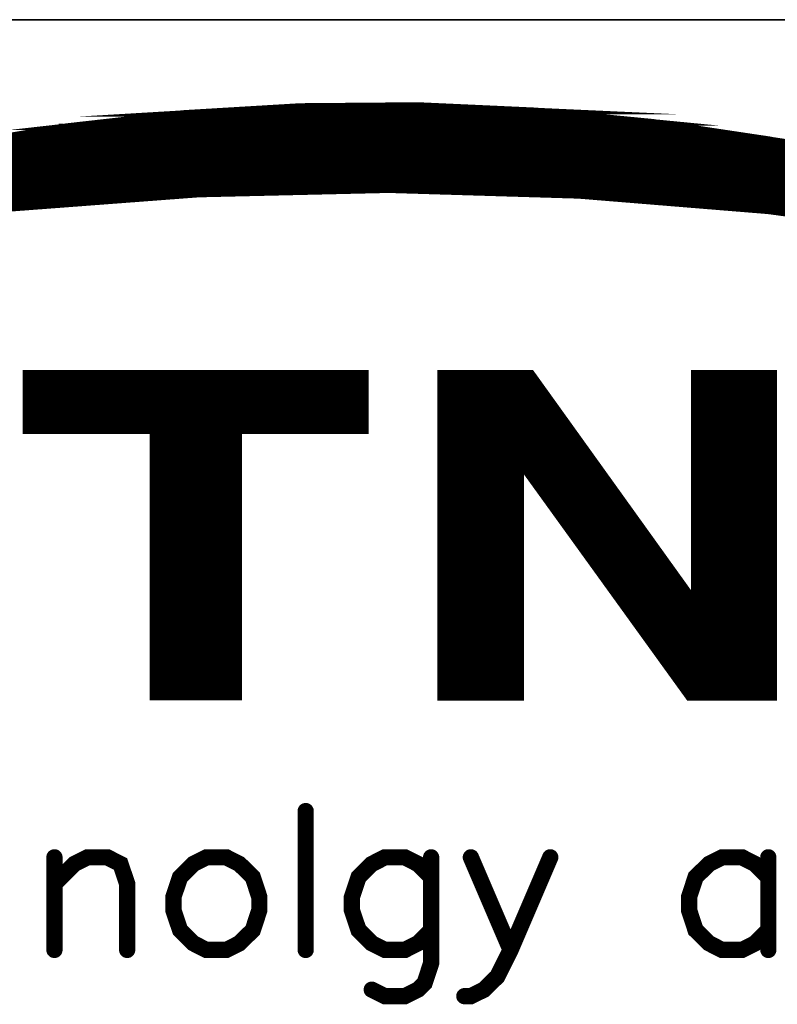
# Model space of a CAD drawing. Header units: millimetres. Extents: x 4497 to 13960, y 12291 to 16372.
# Tile 66 of 217: x 4889 to 4899, y 14625 to 14638. Entities that reach past the tile are written whole.
import ezdxf

# ---------------------------------------------------------------- set-up
doc = ezdxf.new("R2010")
doc.units = ezdxf.units.MM
doc.header["$LTSCALE"] = 0.8
doc.layers.get('0').update_dxf_attribs({"linetype": 'CONTINUOUS', "lineweight": 0})

# ---------------------------------------------------------------- blocks, each defined once
blk = doc.blocks.new('SMOOTH_0$0254')
at = {"const_width": 0.0127}
blk.add_lwpolyline([(-0.00635, 0, 1), (0.00635, 0, 1)], format="xyb", close=True, dxfattribs=at)
blk = doc.blocks.new('SMOOTH_0$064516')
at = {"const_width": 0.032258}
blk.add_lwpolyline([(-0.0161286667, 0, 1), (0.0161286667, 0, 1)], format="xyb", close=True, dxfattribs=at)
blk = doc.blocks.new('logo')
at = {"color": 7}
for points, const_width in [([(-3491.639675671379, 5339.830451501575), (-3485.860544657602, 5342.097428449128), (-3479.969875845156, 5344.063883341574), (-3473.984643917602, 5345.712619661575), (-3467.913597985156, 5347.052217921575), (-3461.790997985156, 5348.074097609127), (-3455.625486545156, 5348.769598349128), (-3449.425590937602, 5349.138862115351), (-3443.217123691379, 5349.190336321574), (-3437.008665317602, 5348.907010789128), (-3430.834528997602, 5348.305922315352), (-3424.694794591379, 5347.387070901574), (-3418.606569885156, 5346.141955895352)], 0.3380740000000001), ([(-3414.78528663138, 5342.277796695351), (-3424.737759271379, 5343.625939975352), (-3434.741670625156, 5344.441674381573), (-3444.771412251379, 5344.742285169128), (-3454.809725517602, 5344.51038947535), (-3464.813636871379, 5343.754718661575), (-3474.774636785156, 5342.483862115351), (-3484.649831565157, 5340.680605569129), (-3494.421882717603, 5338.370637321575)], 0.3380740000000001), ([(-3456.762737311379, 5348.419217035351), (-3434.111797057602, 5348.419217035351)], 0.3380740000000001), ([(-3435.295056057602, 5348.588236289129), (-3455.748497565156, 5348.588245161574)], 0.3380740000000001), ([(-3463.777799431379, 5347.742998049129), (-3427.181288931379, 5347.743024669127)], 0.3380740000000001), ([(-3426.843161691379, 5347.574014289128), (-3463.862238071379, 5347.574005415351)], 0.3380740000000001), ([(-3421.603076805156, 5346.728838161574), (-3469.271519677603, 5346.728838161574)], 0.3380740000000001), ([(-3470.623815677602, 5346.390728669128), (-3420.250798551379, 5346.390728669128)], 0.3380740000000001), ([(-3418.222336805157, 5345.883635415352), (-3472.483213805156, 5345.88360879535)], 0.3380740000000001), ([(-3475.525835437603, 5345.207496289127), (-3415.517656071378, 5345.207478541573)], 0.3380740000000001), ([(-3474.342576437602, 5345.54557028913), (-3416.869987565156, 5345.545552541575)], 0.3380740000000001), ([(-3476.201965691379, 5344.953914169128), (-3414.587979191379, 5344.953905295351)], 0.3380740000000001), ([(-3478.737565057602, 5344.277739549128), (-3459.29831893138, 5344.277748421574)], 0.3380740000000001), ([(-3430.731048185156, 5344.362320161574), (-3412.136987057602, 5344.362320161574)], 0.3380740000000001), ([(-3411.629858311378, 5344.193265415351), (-3429.46326181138, 5344.193300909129)], 0.3380740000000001), ([(-3411.122773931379, 5344.024237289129), (-3427.519371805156, 5344.024237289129)], 0.3380740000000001), ([(-3410.615662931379, 5343.855191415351), (-3425.40642705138, 5343.855191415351)], 0.3380740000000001), ([(-3463.862300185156, 5334.811711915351), (-3446.028896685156, 5334.811711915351)], 0.3380740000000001), ([(-3441.802971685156, 5334.980748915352), (-3441.802971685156, 5318.077048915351)], 0.3380740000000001), ([(-3441.549416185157, 5334.980748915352), (-3441.549416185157, 5318.077048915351)], 0.3380740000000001), ([(-3441.295860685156, 5334.980748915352), (-3441.295860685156, 5318.077048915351)], 0.3380740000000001), ([(-3441.042305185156, 5334.980748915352), (-3441.042305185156, 5318.077048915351)], 0.3380740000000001), ([(-3440.788749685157, 5334.980748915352), (-3440.788749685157, 5318.077048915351)], 0.3380740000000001), ([(-3440.535194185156, 5334.980748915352), (-3440.535194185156, 5318.077048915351)], 0.3380740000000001), ([(-3440.281638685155, 5334.980748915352), (-3440.281638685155, 5318.077048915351)], 0.3380740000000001), ([(-3439.943564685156, 5334.980748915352), (-3439.943564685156, 5318.077048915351)], 0.3380740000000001), ([(-3439.690009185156, 5334.980748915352), (-3439.690009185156, 5318.077048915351)], 0.3380740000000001), ([(-3439.436453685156, 5334.980748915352), (-3439.436453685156, 5318.077048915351)], 0.3380740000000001), ([(-3439.182898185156, 5334.980748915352), (-3439.182898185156, 5318.077048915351)], 0.3380740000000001), ([(-3438.929342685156, 5334.980748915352), (-3438.929342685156, 5318.077048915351)], 0.3380740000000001), ([(-3438.675787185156, 5334.980748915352), (-3438.675787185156, 5318.077048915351)], 0.3380740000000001), ([(-3438.422231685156, 5334.980748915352), (-3438.422231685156, 5318.077048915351)], 0.3380740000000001), ([(-3438.168676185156, 5334.980748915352), (-3438.168676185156, 5318.077048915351)], 0.3380740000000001), ([(-3437.915120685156, 5334.980748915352), (-3437.915120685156, 5318.077048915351)], 0.3380740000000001), ([(-3437.661565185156, 5334.980748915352), (-3437.661565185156, 5330.163194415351)], 0.3380740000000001), ([(-3437.408009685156, 5334.980748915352), (-3437.408009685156, 5329.909638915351)], 0.3380740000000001), ([(-3437.154454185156, 5334.811711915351), (-3437.154454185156, 5329.487046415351)], 0.3380740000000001), ([(-3428.449048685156, 5334.980748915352), (-3428.449048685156, 5318.077048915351)], 0.3380740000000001), ([(-3428.195493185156, 5334.980748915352), (-3428.195493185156, 5318.077048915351)], 0.3380740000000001), ([(-3427.941937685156, 5334.980748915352), (-3427.941937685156, 5318.077048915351)], 0.3380740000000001), ([(-3427.688382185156, 5334.980748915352), (-3427.688382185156, 5318.077048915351)], 0.3380740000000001), ([(-3427.434826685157, 5334.980748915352), (-3427.434826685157, 5318.077048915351)], 0.3380740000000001), ([(-3427.181271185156, 5334.980748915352), (-3427.181271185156, 5318.077048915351)], 0.3380740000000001), ([(-3426.927715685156, 5334.980748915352), (-3426.927715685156, 5318.077048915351)], 0.3380740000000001), ([(-3426.674160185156, 5334.980748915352), (-3426.674160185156, 5318.077048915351)], 0.3380740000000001), ([(-3426.420604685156, 5334.980748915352), (-3426.420604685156, 5318.077048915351)], 0.3380740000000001), ([(-3426.167049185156, 5334.980748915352), (-3426.167049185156, 5318.077048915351)], 0.3380740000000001), ([(-3425.913493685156, 5334.980748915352), (-3425.913493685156, 5318.077048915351)], 0.3380740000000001), ([(-3425.659938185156, 5334.980748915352), (-3425.659938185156, 5318.077048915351)], 0.3380740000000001), ([(-3425.406382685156, 5334.980748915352), (-3425.406382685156, 5318.077048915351)], 0.3380740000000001), ([(-3425.152827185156, 5334.980748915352), (-3425.152827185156, 5318.077048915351)], 0.3380740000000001), ([(-3424.899271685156, 5334.980748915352), (-3424.899271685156, 5318.077048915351)], 0.3380740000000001), ([(-3424.645716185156, 5334.980748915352), (-3424.645716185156, 5318.077048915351)], 0.3380740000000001), ([(-3446.028896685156, 5334.558156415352), (-3463.862300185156, 5334.558156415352)], 0.3380740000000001), ([(-3446.028896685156, 5334.304600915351), (-3463.862300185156, 5334.304600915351)], 0.3380740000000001), ([(-3436.900898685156, 5334.389119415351), (-3436.900898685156, 5329.233490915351)], 0.3380740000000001), ([(-3446.028896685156, 5334.051045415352), (-3463.862300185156, 5334.051045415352)], 0.3380740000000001), ([(-3446.028896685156, 5333.797489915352), (-3463.862300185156, 5333.797489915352)], 0.3380740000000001), ([(-3436.647343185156, 5334.051045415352), (-3436.647343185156, 5328.895416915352)], 0.3380740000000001), ([(-3436.393787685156, 5333.712971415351), (-3436.393787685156, 5328.55734291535)], 0.3380740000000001), ([(-3446.028896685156, 5333.543934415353), (-3463.862300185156, 5333.543934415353)], 0.3380740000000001), ([(-3446.028896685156, 5333.290378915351), (-3463.862300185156, 5333.290378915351)], 0.3380740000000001), ([(-3436.140232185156, 5333.374897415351), (-3436.140232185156, 5328.134750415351)], 0.3380740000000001), ([(-3446.028896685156, 5333.036823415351), (-3463.862300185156, 5333.036823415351)], 0.3380740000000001), ([(-3446.028896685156, 5332.783267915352), (-3463.862300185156, 5332.783267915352)], 0.3380740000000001), ([(-3435.886676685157, 5332.952304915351), (-3435.886676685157, 5327.796676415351)], 0.3380740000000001), ([(-3435.633121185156, 5332.698749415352), (-3435.633121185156, 5327.374083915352)], 0.3380740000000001), ([(-3446.028896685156, 5332.529712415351), (-3463.862300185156, 5332.529712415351)], 0.3380740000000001), ([(-3446.028896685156, 5332.276156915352), (-3463.862300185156, 5332.276156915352)], 0.3380740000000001), ([(-3435.379565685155, 5332.276156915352), (-3435.379565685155, 5327.036009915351)], 0.3380740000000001), ([(-3457.016301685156, 5332.022601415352), (-3457.016301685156, 5318.077048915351)], 0.3380740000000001), ([(-3456.762746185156, 5332.022601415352), (-3456.762746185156, 5318.077048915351)], 0.3380740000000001), ([(-3456.509190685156, 5332.022601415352), (-3456.509190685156, 5318.077048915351)], 0.3380740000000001), ([(-3456.255635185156, 5332.022601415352), (-3456.255635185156, 5318.077048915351)], 0.3380740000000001), ([(-3456.002079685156, 5332.022601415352), (-3456.002079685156, 5318.077048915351)], 0.3380740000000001), ([(-3455.748524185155, 5332.022601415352), (-3455.748524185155, 5318.077048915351)], 0.3380740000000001), ([(-3455.494968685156, 5332.022601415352), (-3455.494968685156, 5318.077048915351)], 0.3380740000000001), ([(-3455.241413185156, 5332.022601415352), (-3455.241413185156, 5318.077048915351)], 0.3380740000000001), ([(-3454.987857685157, 5332.022601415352), (-3454.987857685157, 5318.077048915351)], 0.3380740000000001), ([(-3454.734302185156, 5332.022601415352), (-3454.734302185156, 5318.077048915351)], 0.3380740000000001), ([(-3454.480746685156, 5332.022601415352), (-3454.480746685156, 5318.077048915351)], 0.3380740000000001), ([(-3454.227191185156, 5332.022601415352), (-3454.227191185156, 5318.077048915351)], 0.3380740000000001), ([(-3453.973635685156, 5332.022601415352), (-3453.973635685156, 5318.077048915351)], 0.3380740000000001), ([(-3453.720080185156, 5332.022601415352), (-3453.720080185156, 5318.077048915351)], 0.3380740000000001), ([(-3453.466524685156, 5332.022601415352), (-3453.466524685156, 5318.077048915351)], 0.3380740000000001), ([(-3453.212969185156, 5332.022601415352), (-3453.212969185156, 5318.077048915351)], 0.3380740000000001), ([(-3452.959413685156, 5332.022601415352), (-3452.959413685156, 5318.077048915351)], 0.3380740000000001), ([(-3435.126010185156, 5331.938082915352), (-3435.126010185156, 5326.697935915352)], 0.3380740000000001), ([(-3434.872454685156, 5331.60000891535), (-3434.872454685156, 5326.35986191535)], 0.3380740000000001), ([(-3434.618899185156, 5331.261934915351), (-3434.618899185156, 5325.937269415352)], 0.3380740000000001), ([(-3434.365343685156, 5330.923860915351), (-3434.365343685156, 5325.68371391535)], 0.3380740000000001), ([(-3434.111788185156, 5330.585786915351), (-3434.111788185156, 5325.26112141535)], 0.3380740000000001), ([(-3433.858232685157, 5330.247712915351), (-3433.858232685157, 5325.007565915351)], 0.3380740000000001), ([(-3433.604677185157, 5329.909638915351), (-3433.604677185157, 5324.584973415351)], 0.3380740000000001), ([(-3433.351121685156, 5329.487046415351), (-3433.351121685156, 5324.331417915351)], 0.3380740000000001), ([(-3433.097566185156, 5329.148972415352), (-3433.097566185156, 5323.908825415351)], 0.3380740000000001), ([(-3432.844010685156, 5328.810898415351), (-3432.844010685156, 5323.570751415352)], 0.3380740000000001), ([(-3432.590455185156, 5328.472824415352), (-3432.590455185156, 5323.232677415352)], 0.3380740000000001), ([(-3432.336899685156, 5328.134750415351), (-3432.336899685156, 5322.894603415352)], 0.3380740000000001), ([(-3432.083344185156, 5327.712157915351), (-3432.083344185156, 5322.472010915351)], 0.3380740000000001), ([(-3431.829788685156, 5327.374083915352), (-3431.829788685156, 5322.218455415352)], 0.3380740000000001), ([(-3431.576233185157, 5326.951491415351), (-3431.576233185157, 5321.79586291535)], 0.3380740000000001), ([(-3431.322677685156, 5326.613417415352), (-3431.322677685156, 5321.457788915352)], 0.3380740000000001), ([(-3431.069122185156, 5326.275343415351), (-3431.069122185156, 5321.11971491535)], 0.3380740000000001), ([(-3430.815566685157, 5326.021787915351), (-3430.815566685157, 5320.78164091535)], 0.3380740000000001), ([(-3430.562011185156, 5325.599195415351), (-3430.562011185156, 5320.359048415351)], 0.3380740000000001), ([(-3430.308455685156, 5325.26112141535), (-3430.308455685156, 5320.105492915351)], 0.3380740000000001), ([(-3430.054900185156, 5324.923047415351), (-3430.054900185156, 5319.682900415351)], 0.3380740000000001), ([(-3429.801344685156, 5324.584973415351), (-3429.801344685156, 5319.344826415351)], 0.3380740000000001), ([(-3429.547789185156, 5324.246899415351), (-3429.547789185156, 5319.091270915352)], 0.3380740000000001), ([(-3429.294233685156, 5323.824306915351), (-3429.294233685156, 5318.753196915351)], 0.3380740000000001), ([(-3429.040678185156, 5323.570751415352), (-3429.040678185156, 5318.330604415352)], 0.3380740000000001), ([(-3428.787122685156, 5323.148158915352), (-3428.787122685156, 5318.077048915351)], 0.3380740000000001), ([(-3428.618085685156, 5317.992530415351), (-3428.618085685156, 5323.148158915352)], 0.3380740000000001), ([(-3449.150810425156, 5311.965416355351), (-3449.150810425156, 5304.640639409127)], 0.85870796), ([(-3462.409256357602, 5308.126989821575), (-3461.361635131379, 5309.174611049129), (-3460.666081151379, 5309.526687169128), (-3459.618459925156, 5309.526687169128), (-3458.922905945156, 5309.174611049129), (-3458.570829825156, 5308.126989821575), (-3458.570829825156, 5304.640639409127)], 0.85870796), ([(-3462.409256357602, 5309.526687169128), (-3462.409256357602, 5304.640639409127)], 0.85870796), ([(-3454.388925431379, 5309.526687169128), (-3455.084479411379, 5309.174611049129), (-3455.780033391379, 5308.479057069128), (-3456.132100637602, 5307.431435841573), (-3456.132100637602, 5306.735881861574), (-3455.780033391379, 5305.688260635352), (-3455.084479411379, 5304.992706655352), (-3454.388925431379, 5304.640639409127), (-3453.341304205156, 5304.640639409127), (-3452.645750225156, 5304.992706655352), (-3451.941606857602, 5305.688260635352), (-3451.598128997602, 5306.735881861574), (-3451.598128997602, 5307.431435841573), (-3451.941606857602, 5308.479057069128), (-3452.645750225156, 5309.174611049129), (-3453.341304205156, 5309.526687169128), (-3454.388925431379, 5309.526687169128)], 0.85870796), ([(-3442.530167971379, 5308.479057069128), (-3443.225721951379, 5309.174611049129), (-3443.921275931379, 5309.526687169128), (-3444.968897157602, 5309.526687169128), (-3445.664451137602, 5309.174611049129), (-3446.360005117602, 5308.479057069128), (-3446.712072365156, 5307.431435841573), (-3446.712072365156, 5306.735881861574), (-3446.360005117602, 5305.688260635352), (-3445.664451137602, 5304.992706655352), (-3444.968897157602, 5304.640639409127), (-3443.921275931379, 5304.640639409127), (-3443.225721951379, 5304.992706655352), (-3442.530167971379, 5305.688260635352)], 0.85870796), ([(-3442.530167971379, 5309.526687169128), (-3442.530167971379, 5303.945085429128), (-3442.873654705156, 5302.897455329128), (-3443.225721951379, 5302.545388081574), (-3443.921275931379, 5302.201901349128), (-3444.968897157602, 5302.201901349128), (-3445.664451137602, 5302.545388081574)], 0.85870796), ([(-3436.244422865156, 5309.526687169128), (-3438.339674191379, 5304.640639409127), (-3439.035228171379, 5303.240942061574), (-3439.739371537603, 5302.545388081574), (-3440.434925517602, 5302.201901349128), (-3440.778403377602, 5302.201901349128)], 0.85870796), ([(-3440.434925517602, 5309.526687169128), (-3438.339674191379, 5304.640639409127)], 0.85870796), ([(-3424.737741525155, 5308.479057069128), (-3425.433295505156, 5309.174611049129), (-3426.128849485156, 5309.526687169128), (-3427.176470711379, 5309.526687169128), (-3427.872024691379, 5309.174611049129), (-3428.576168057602, 5308.479057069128), (-3428.919645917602, 5307.431435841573), (-3428.919645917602, 5306.735881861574), (-3428.576168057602, 5305.688260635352), (-3427.872024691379, 5304.992706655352), (-3427.176470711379, 5304.640639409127), (-3426.128849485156, 5304.640639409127), (-3425.433295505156, 5304.992706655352), (-3424.737741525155, 5305.688260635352)], 0.85870796), ([(-3424.737741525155, 5309.526687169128), (-3424.737741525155, 5304.640639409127)], 0.85870796)]:
    blk.add_lwpolyline(points, dxfattribs=dict(at, const_width=const_width))
at = {"color": 7, "const_width": 0.3380740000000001}
for points in [[(-3459.730095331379, 5348.297359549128), (-3455.625504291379, 5348.761062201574), (-3435.597459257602, 5348.761062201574), (-3430.834528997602, 5348.297324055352)], [(-3455.616897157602, 5348.761062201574), (-3453.313166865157, 5348.898430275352), (-3437.008665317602, 5348.898465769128), (-3435.597503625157, 5348.761071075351)], [(-3453.313113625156, 5348.898474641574), (-3449.425590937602, 5349.130317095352), (-3442.089864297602, 5349.130325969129), (-3437.017245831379, 5348.898483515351)], [(-3449.417019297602, 5349.130317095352), (-3443.217150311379, 5349.181835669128), (-3443.217150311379, 5349.181835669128), (-3442.089917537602, 5349.130290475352)], [(-3461.782435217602, 5348.065499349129), (-3459.730113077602, 5348.297341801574), (-3430.834582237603, 5348.297395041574), (-3429.285307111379, 5348.065463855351)], [(-3465.909848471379, 5347.378517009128), (-3461.850981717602, 5348.056874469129), (-3429.227896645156, 5348.056901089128), (-3424.694803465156, 5347.378517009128)], [(-3461.850937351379, 5348.056883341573), (-3461.799578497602, 5348.065454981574), (-3461.799578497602, 5348.065454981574), (-3461.790980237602, 5348.056909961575)], [(-3461.790980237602, 5348.056927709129), (-3461.791006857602, 5348.065579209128), (-3429.285262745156, 5348.065508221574), (-3429.227887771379, 5348.056918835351)], [(-3467.913535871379, 5347.043664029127), (-3465.909759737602, 5347.378579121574), (-3424.694767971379, 5347.378552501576), (-3423.059510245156, 5347.043681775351)], [(-3472.035696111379, 5346.133419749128), (-3467.922151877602, 5347.043655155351), (-3423.059563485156, 5347.043690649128), (-3418.615088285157, 5346.133446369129)], [(-3473.976054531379, 5345.704110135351), (-3472.035687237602, 5346.133455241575), (-3418.606569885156, 5346.133472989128), (-3416.957576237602, 5345.704101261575)], [(-3477.436255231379, 5344.750927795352), (-3473.976072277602, 5345.704092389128), (-3416.957567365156, 5345.704074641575), (-3413.296802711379, 5344.750927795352)], [(-3478.277908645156, 5344.519032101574), (-3477.436228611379, 5344.750910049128), (-3444.779966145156, 5344.750847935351), (-3454.809690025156, 5344.519032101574)], [(-3438.576601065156, 5344.570577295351), (-3444.771465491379, 5344.750874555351), (-3413.296784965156, 5344.750883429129), (-3412.604247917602, 5344.570577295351)], [(-3434.741688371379, 5344.45893301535), (-3438.576592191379, 5344.570559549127), (-3412.604212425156, 5344.570586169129), (-3412.250911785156, 5344.458906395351)], [(-3480.817518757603, 5343.771986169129), (-3479.969849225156, 5344.055382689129), (-3460.948563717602, 5344.055338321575), (-3464.700004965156, 5343.771968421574)], [(-3479.961224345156, 5344.055347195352), (-3478.277873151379, 5344.519049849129), (-3454.809663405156, 5344.519058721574), (-3460.948439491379, 5344.055347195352)], [(-3424.737741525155, 5343.634582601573), (-3434.733107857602, 5344.458950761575), (-3412.250876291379, 5344.458959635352), (-3409.641646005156, 5343.634600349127)], [(-3484.644720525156, 5342.492486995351), (-3480.843171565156, 5343.763352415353), (-3464.822235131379, 5343.763352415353), (-3474.774663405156, 5342.492513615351)], [(-3464.813645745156, 5343.763396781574), (-3464.813672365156, 5343.772048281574), (-3464.699960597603, 5343.772012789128), (-3464.813645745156, 5343.763396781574)], [(-3417.78123453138, 5342.698579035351), (-3424.729143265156, 5343.634591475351), (-3409.641646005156, 5343.634547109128), (-3406.679115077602, 5342.698543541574)], [(-3463.911981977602, 5332.03338251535), (-3463.911955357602, 5335.064619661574), (-3445.99933961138, 5335.064610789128), (-3445.999330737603, 5332.03338251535)], [(-3442.032116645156, 5330.135669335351), (-3442.032098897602, 5335.064637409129), (-3437.240543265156, 5335.064637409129), (-3433.702567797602, 5330.135669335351)], [(-3428.644883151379, 5323.137191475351), (-3428.644874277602, 5335.064637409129), (-3424.454371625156, 5335.064619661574), (-3424.454362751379, 5323.137200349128)], [(-3457.222677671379, 5317.976372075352), (-3457.22273091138, 5332.033426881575), (-3452.680143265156, 5332.033444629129), (-3452.680116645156, 5317.976345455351)], [(-3442.032152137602, 5317.967791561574), (-3442.032161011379, 5330.135669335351), (-3437.807291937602, 5330.135722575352), (-3437.807291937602, 5317.96777381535)], [(-3432.668913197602, 5323.137209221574), (-3437.721469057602, 5330.135660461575), (-3433.702594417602, 5330.13569595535), (-3428.679231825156, 5323.137191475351)], [(-3428.93679807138, 5317.967764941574), (-3432.668859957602, 5323.137182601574), (-3424.454353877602, 5323.137200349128), (-3424.454318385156, 5317.967764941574)]]:
    blk.add_lwpolyline(points, close=True, dxfattribs=at)
at = {"color": 7, "xscale": 13.31, "yscale": 13.31, "zscale": 13.31}
for name, p in [('SMOOTH_0$0254', (-3455.625504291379, 5348.761062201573)), ('SMOOTH_0$0254', (-3455.625486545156, 5348.769598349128)), ('SMOOTH_0$0254', (-3455.616897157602, 5348.761062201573)), ('SMOOTH_0$0254', (-3453.313166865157, 5348.89843027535)), ('SMOOTH_0$0254', (-3453.313113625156, 5348.898474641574)), ('SMOOTH_0$0254', (-3449.425590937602, 5349.13886211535)), ('SMOOTH_0$0254', (-3449.425590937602, 5349.130317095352)), ('SMOOTH_0$0254', (-3449.417019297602, 5349.130317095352)), ('SMOOTH_0$0254', (-3443.217150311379, 5349.181835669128)), ('SMOOTH_0$0254', (-3443.217150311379, 5349.181835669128)), ('SMOOTH_0$0254', (-3443.217123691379, 5349.190336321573)), ('SMOOTH_0$0254', (-3442.089917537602, 5349.130290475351)), ('SMOOTH_0$0254', (-3442.089864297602, 5349.130325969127)), ('SMOOTH_0$0254', (-3437.017245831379, 5348.898483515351)), ('SMOOTH_0$0254', (-3437.008665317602, 5348.907010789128)), ('SMOOTH_0$0254', (-3437.008665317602, 5348.898465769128)), ('SMOOTH_0$0254', (-3435.597503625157, 5348.761071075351)), ('SMOOTH_0$0254', (-3435.597459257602, 5348.761062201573)), ('SMOOTH_0$0254', (-3459.730113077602, 5348.297341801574)), ('SMOOTH_0$0254', (-3459.730095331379, 5348.297359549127)), ('SMOOTH_0$0254', (-3456.762737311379, 5348.41921703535)), ('SMOOTH_0$0254', (-3455.748497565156, 5348.588245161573)), ('SMOOTH_0$0254', (-3435.295056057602, 5348.588236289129)), ('SMOOTH_0$0254', (-3434.111797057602, 5348.41921703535)), ('SMOOTH_0$0254', (-3430.834582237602, 5348.297395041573)), ('SMOOTH_0$0254', (-3430.834528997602, 5348.30592231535)), ('SMOOTH_0$0254', (-3430.834528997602, 5348.297324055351)), ('SMOOTH_0$0254', (-3463.777799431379, 5347.742998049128)), ('SMOOTH_0$0254', (-3461.850981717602, 5348.056874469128)), ('SMOOTH_0$0254', (-3461.850937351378, 5348.056883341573)), ('SMOOTH_0$0254', (-3461.799578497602, 5348.065454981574)), ('SMOOTH_0$0254', (-3461.799578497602, 5348.065454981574)), ('SMOOTH_0$0254', (-3461.791006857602, 5348.065579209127)), ('SMOOTH_0$0254', (-3461.790997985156, 5348.074097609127)), ('SMOOTH_0$0254', (-3461.790980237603, 5348.056927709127)), ('SMOOTH_0$0254', (-3461.790980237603, 5348.056909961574)), ('SMOOTH_0$0254', (-3461.782435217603, 5348.065499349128)), ('SMOOTH_0$0254', (-3429.285307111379, 5348.065463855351)), ('SMOOTH_0$0254', (-3429.285262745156, 5348.065508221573)), ('SMOOTH_0$0254', (-3429.227896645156, 5348.056901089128)), ('SMOOTH_0$0254', (-3429.227887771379, 5348.05691883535)), ('SMOOTH_0$0254', (-3427.181288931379, 5347.743024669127)), ('SMOOTH_0$0254', (-3463.862238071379, 5347.574005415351)), ('SMOOTH_0$0254', (-3426.843161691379, 5347.574014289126)), ('SMOOTH_0$0254', (-3424.694803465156, 5347.378517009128)), ('SMOOTH_0$0254', (-3424.694794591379, 5347.387070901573)), ('SMOOTH_0$0254', (-3424.694767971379, 5347.378552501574)), ('SMOOTH_0$0254', (-3444.779966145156, 5344.750847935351)), ('SMOOTH_0$0254', (-3444.771465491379, 5344.75087455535)), ('SMOOTH_0$0254', (-3444.771412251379, 5344.742285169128)), ('SMOOTH_0$0254', (-3438.576601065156, 5344.570577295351)), ('SMOOTH_0$0254', (-3438.576592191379, 5344.570559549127)), ('SMOOTH_0$0254', (-3460.948563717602, 5344.055338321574)), ('SMOOTH_0$0254', (-3460.948439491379, 5344.05534719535)), ('SMOOTH_0$0254', (-3459.29831893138, 5344.277748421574)), ('SMOOTH_0$0254', (-3454.809725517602, 5344.51038947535)), ('SMOOTH_0$0254', (-3454.809690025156, 5344.519032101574)), ('SMOOTH_0$0254', (-3454.809663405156, 5344.519058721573)), ('SMOOTH_0$0254', (-3434.741688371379, 5344.458933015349)), ('SMOOTH_0$0254', (-3434.741670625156, 5344.441674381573)), ('SMOOTH_0$0254', (-3434.733107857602, 5344.458950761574)), ('SMOOTH_0$0254', (-3430.731048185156, 5344.362320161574)), ('SMOOTH_0$0254', (-3429.463261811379, 5344.193300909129)), ('SMOOTH_0$0254', (-3427.519371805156, 5344.024237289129)), ('SMOOTH_0$0254', (-3425.40642705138, 5343.85519141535)), ('SMOOTH_0$0254', (-3424.737759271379, 5343.625939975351)), ('SMOOTH_0$0254', (-3424.737741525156, 5343.634582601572)), ('SMOOTH_0$0254', (-3424.729143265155, 5343.63459147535)), ('SMOOTH_0$0254', (-3463.911955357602, 5335.064619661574)), ('SMOOTH_0$0254', (-3463.862300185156, 5334.81171191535)), ('SMOOTH_0$0254', (-3446.028896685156, 5334.81171191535)), ('SMOOTH_0$0254', (-3445.99933961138, 5335.064610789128)), ('SMOOTH_0$0254', (-3442.032098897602, 5335.064637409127)), ('SMOOTH_0$0254', (-3441.802971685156, 5334.980748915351)), ('SMOOTH_0$0254', (-3441.549416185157, 5334.980748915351)), ('SMOOTH_0$0254', (-3441.295860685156, 5334.980748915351)), ('SMOOTH_0$0254', (-3441.042305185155, 5334.980748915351)), ('SMOOTH_0$0254', (-3440.788749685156, 5334.980748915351)), ('SMOOTH_0$0254', (-3440.535194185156, 5334.980748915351)), ('SMOOTH_0$0254', (-3440.281638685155, 5334.980748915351)), ('SMOOTH_0$0254', (-3439.943564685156, 5334.980748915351)), ('SMOOTH_0$0254', (-3439.690009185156, 5334.980748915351)), ('SMOOTH_0$0254', (-3439.436453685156, 5334.980748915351)), ('SMOOTH_0$0254', (-3439.182898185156, 5334.980748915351)), ('SMOOTH_0$0254', (-3438.929342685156, 5334.980748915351)), ('SMOOTH_0$0254', (-3438.675787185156, 5334.980748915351)), ('SMOOTH_0$0254', (-3438.422231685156, 5334.980748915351)), ('SMOOTH_0$0254', (-3438.168676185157, 5334.980748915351)), ('SMOOTH_0$0254', (-3437.915120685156, 5334.980748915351)), ('SMOOTH_0$0254', (-3437.661565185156, 5334.980748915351)), ('SMOOTH_0$0254', (-3437.408009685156, 5334.980748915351)), ('SMOOTH_0$0254', (-3437.240543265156, 5335.064637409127)), ('SMOOTH_0$0254', (-3437.154454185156, 5334.81171191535)), ('SMOOTH_0$0254', (-3428.644874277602, 5335.064637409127)), ('SMOOTH_0$0254', (-3428.449048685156, 5334.980748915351)), ('SMOOTH_0$0254', (-3428.195493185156, 5334.980748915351)), ('SMOOTH_0$0254', (-3427.941937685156, 5334.980748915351)), ('SMOOTH_0$0254', (-3427.688382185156, 5334.980748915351)), ('SMOOTH_0$0254', (-3427.434826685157, 5334.980748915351)), ('SMOOTH_0$0254', (-3427.181271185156, 5334.980748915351)), ('SMOOTH_0$0254', (-3426.927715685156, 5334.980748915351)), ('SMOOTH_0$0254', (-3426.674160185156, 5334.980748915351)), ('SMOOTH_0$0254', (-3426.420604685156, 5334.980748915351)), ('SMOOTH_0$0254', (-3426.167049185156, 5334.980748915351)), ('SMOOTH_0$0254', (-3425.913493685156, 5334.980748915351)), ('SMOOTH_0$0254', (-3425.659938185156, 5334.980748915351)), ('SMOOTH_0$0254', (-3425.406382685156, 5334.980748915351)), ('SMOOTH_0$0254', (-3425.152827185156, 5334.980748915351)), ('SMOOTH_0$0254', (-3424.899271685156, 5334.980748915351)), ('SMOOTH_0$0254', (-3424.645716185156, 5334.980748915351)), ('SMOOTH_0$0254', (-3424.454371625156, 5335.064619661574)), ('SMOOTH_0$0254', (-3463.862300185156, 5334.558156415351)), ('SMOOTH_0$0254', (-3463.862300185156, 5334.30460091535)), ('SMOOTH_0$0254', (-3446.028896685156, 5334.558156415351)), ('SMOOTH_0$0254', (-3446.028896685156, 5334.30460091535)), ('SMOOTH_0$0254', (-3436.900898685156, 5334.38911941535)), ('SMOOTH_0$0254', (-3463.862300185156, 5334.051045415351)), ('SMOOTH_0$0254', (-3463.862300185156, 5333.797489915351)), ('SMOOTH_0$0254', (-3446.028896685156, 5334.051045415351)), ('SMOOTH_0$0254', (-3446.028896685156, 5333.797489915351)), ('SMOOTH_0$0254', (-3436.647343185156, 5334.051045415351)), ('SMOOTH_0$0254', (-3436.393787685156, 5333.712971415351)), ('SMOOTH_0$0254', (-3463.862300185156, 5333.543934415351)), ('SMOOTH_0$0254', (-3463.862300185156, 5333.290378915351)), ('SMOOTH_0$0254', (-3446.028896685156, 5333.543934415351)), ('SMOOTH_0$0254', (-3446.028896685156, 5333.290378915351)), ('SMOOTH_0$0254', (-3436.140232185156, 5333.374897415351)), ('SMOOTH_0$0254', (-3463.862300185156, 5333.036823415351)), ('SMOOTH_0$0254', (-3463.862300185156, 5332.783267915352)), ('SMOOTH_0$0254', (-3446.028896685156, 5333.036823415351)), ('SMOOTH_0$0254', (-3446.028896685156, 5332.783267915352)), ('SMOOTH_0$0254', (-3435.886676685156, 5332.952304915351)), ('SMOOTH_0$0254', (-3435.633121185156, 5332.698749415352)), ('SMOOTH_0$0254', (-3463.862300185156, 5332.529712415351)), ('SMOOTH_0$0254', (-3463.862300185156, 5332.276156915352)), ('SMOOTH_0$0254', (-3446.028896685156, 5332.529712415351)), ('SMOOTH_0$0254', (-3446.028896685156, 5332.276156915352)), ('SMOOTH_0$0254', (-3435.379565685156, 5332.276156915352)), ('SMOOTH_0$0254', (-3463.911981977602, 5332.03338251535)), ('SMOOTH_0$0254', (-3457.22273091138, 5332.033426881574)), ('SMOOTH_0$0254', (-3457.016301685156, 5332.022601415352)), ('SMOOTH_0$0254', (-3456.762746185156, 5332.022601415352)), ('SMOOTH_0$0254', (-3456.509190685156, 5332.022601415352)), ('SMOOTH_0$0254', (-3456.255635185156, 5332.022601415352)), ('SMOOTH_0$0254', (-3456.002079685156, 5332.022601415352)), ('SMOOTH_0$0254', (-3455.748524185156, 5332.022601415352)), ('SMOOTH_0$0254', (-3455.494968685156, 5332.022601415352)), ('SMOOTH_0$0254', (-3455.241413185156, 5332.022601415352)), ('SMOOTH_0$0254', (-3454.987857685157, 5332.022601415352)), ('SMOOTH_0$0254', (-3454.734302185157, 5332.022601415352)), ('SMOOTH_0$0254', (-3454.480746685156, 5332.022601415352)), ('SMOOTH_0$0254', (-3454.227191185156, 5332.022601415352)), ('SMOOTH_0$0254', (-3453.973635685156, 5332.022601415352)), ('SMOOTH_0$0254', (-3453.720080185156, 5332.022601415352)), ('SMOOTH_0$0254', (-3453.466524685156, 5332.022601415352)), ('SMOOTH_0$0254', (-3453.212969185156, 5332.022601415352)), ('SMOOTH_0$0254', (-3452.959413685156, 5332.022601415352)), ('SMOOTH_0$0254', (-3452.680143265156, 5332.033444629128)), ('SMOOTH_0$0254', (-3445.999330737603, 5332.03338251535)), ('SMOOTH_0$0254', (-3435.126010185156, 5331.938082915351)), ('SMOOTH_0$0254', (-3434.872454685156, 5331.60000891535)), ('SMOOTH_0$0254', (-3434.618899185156, 5331.261934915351)), ('SMOOTH_0$0254', (-3434.365343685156, 5330.923860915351)), ('SMOOTH_0$0254', (-3434.111788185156, 5330.585786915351)), ('SMOOTH_0$0254', (-3442.032161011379, 5330.135669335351)), ('SMOOTH_0$0254', (-3442.032116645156, 5330.135669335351)), ('SMOOTH_0$0254', (-3437.807291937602, 5330.135722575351)), ('SMOOTH_0$0254', (-3437.721469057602, 5330.135660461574)), ('SMOOTH_0$0254', (-3437.661565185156, 5330.16319441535)), ('SMOOTH_0$0254', (-3433.858232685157, 5330.247712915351)), ('SMOOTH_0$0254', (-3433.702594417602, 5330.13569595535)), ('SMOOTH_0$0254', (-3433.702567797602, 5330.135669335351)), ('SMOOTH_0$0254', (-3437.408009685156, 5329.90963891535)), ('SMOOTH_0$0254', (-3437.154454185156, 5329.48704641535)), ('SMOOTH_0$0254', (-3433.604677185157, 5329.90963891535)), ('SMOOTH_0$0254', (-3433.351121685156, 5329.48704641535)), ('SMOOTH_0$0254', (-3436.900898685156, 5329.233490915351)), ('SMOOTH_0$0254', (-3433.097566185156, 5329.148972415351)), ('SMOOTH_0$0254', (-3436.647343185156, 5328.895416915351)), ('SMOOTH_0$0254', (-3436.393787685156, 5328.55734291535)), ('SMOOTH_0$0254', (-3432.844010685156, 5328.81089841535)), ('SMOOTH_0$0254', (-3432.590455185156, 5328.472824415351)), ('SMOOTH_0$0254', (-3436.140232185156, 5328.134750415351)), ('SMOOTH_0$0254', (-3432.336899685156, 5328.134750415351)), ('SMOOTH_0$0254', (-3435.886676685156, 5327.796676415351)), ('SMOOTH_0$0254', (-3432.083344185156, 5327.712157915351)), ('SMOOTH_0$0254', (-3435.633121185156, 5327.374083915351)), ('SMOOTH_0$0254', (-3435.379565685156, 5327.03600991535)), ('SMOOTH_0$0254', (-3431.829788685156, 5327.374083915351)), ('SMOOTH_0$0254', (-3431.576233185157, 5326.951491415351)), ('SMOOTH_0$0254', (-3435.126010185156, 5326.697935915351)), ('SMOOTH_0$0254', (-3431.322677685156, 5326.61341741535)), ('SMOOTH_0$0254', (-3434.872454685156, 5326.35986191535)), ('SMOOTH_0$0254', (-3434.618899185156, 5325.937269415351)), ('SMOOTH_0$0254', (-3431.069122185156, 5326.275343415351)), ('SMOOTH_0$0254', (-3430.815566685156, 5326.021787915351)), ('SMOOTH_0$0254', (-3434.365343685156, 5325.68371391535)), ('SMOOTH_0$0254', (-3430.562011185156, 5325.599195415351)), ('SMOOTH_0$0254', (-3434.111788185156, 5325.26112141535)), ('SMOOTH_0$0254', (-3433.858232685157, 5325.007565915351)), ('SMOOTH_0$0254', (-3430.308455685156, 5325.26112141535)), ('SMOOTH_0$0254', (-3430.054900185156, 5324.923047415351)), ('SMOOTH_0$0254', (-3433.604677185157, 5324.58497341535)), ('SMOOTH_0$0254', (-3433.351121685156, 5324.33141791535)), ('SMOOTH_0$0254', (-3429.801344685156, 5324.58497341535)), ('SMOOTH_0$0254', (-3433.097566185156, 5323.90882541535)), ('SMOOTH_0$0254', (-3429.547789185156, 5324.246899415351)), ('SMOOTH_0$0254', (-3429.294233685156, 5323.82430691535)), ('SMOOTH_0$0254', (-3432.844010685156, 5323.570751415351)), ('SMOOTH_0$0254', (-3429.040678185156, 5323.570751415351)), ('SMOOTH_0$0254', (-3432.668913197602, 5323.137209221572)), ('SMOOTH_0$0254', (-3432.668859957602, 5323.137182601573)), ('SMOOTH_0$0254', (-3432.590455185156, 5323.232677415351)), ('SMOOTH_0$0254', (-3432.336899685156, 5322.894603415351)), ('SMOOTH_0$0254', (-3428.787122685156, 5323.148158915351)), ('SMOOTH_0$0254', (-3428.679231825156, 5323.137191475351)), ('SMOOTH_0$0254', (-3428.644883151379, 5323.137191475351)), ('SMOOTH_0$0254', (-3428.618085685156, 5323.148158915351)), ('SMOOTH_0$0254', (-3424.454362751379, 5323.137200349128)), ('SMOOTH_0$0254', (-3424.454353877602, 5323.137200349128)), ('SMOOTH_0$0254', (-3432.083344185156, 5322.472010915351)), ('SMOOTH_0$0254', (-3431.829788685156, 5322.218455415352)), ('SMOOTH_0$0254', (-3431.576233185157, 5321.79586291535)), ('SMOOTH_0$0254', (-3431.322677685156, 5321.457788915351)), ('SMOOTH_0$0254', (-3431.069122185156, 5321.11971491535)), ('SMOOTH_0$0254', (-3430.815566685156, 5320.78164091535)), ('SMOOTH_0$0254', (-3430.562011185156, 5320.35904841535)), ('SMOOTH_0$0254', (-3430.308455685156, 5320.105492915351)), ('SMOOTH_0$0254', (-3430.054900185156, 5319.68290041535)), ('SMOOTH_0$0254', (-3429.801344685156, 5319.34482641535)), ('SMOOTH_0$0254', (-3429.547789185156, 5319.091270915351)), ('SMOOTH_0$0254', (-3429.294233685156, 5318.75319691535)), ('SMOOTH_0$0254', (-3457.016301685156, 5318.077048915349)), ('SMOOTH_0$0254', (-3456.762746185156, 5318.077048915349)), ('SMOOTH_0$0254', (-3456.509190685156, 5318.077048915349)), ('SMOOTH_0$0254', (-3456.255635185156, 5318.077048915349)), ('SMOOTH_0$0254', (-3456.002079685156, 5318.077048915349)), ('SMOOTH_0$0254', (-3455.748524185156, 5318.077048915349)), ('SMOOTH_0$0254', (-3455.494968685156, 5318.077048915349)), ('SMOOTH_0$0254', (-3455.241413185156, 5318.077048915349)), ('SMOOTH_0$0254', (-3454.987857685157, 5318.077048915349)), ('SMOOTH_0$0254', (-3454.734302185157, 5318.077048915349)), ('SMOOTH_0$0254', (-3454.480746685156, 5318.077048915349)), ('SMOOTH_0$0254', (-3454.227191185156, 5318.077048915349)), ('SMOOTH_0$0254', (-3453.973635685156, 5318.077048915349)), ('SMOOTH_0$0254', (-3453.720080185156, 5318.077048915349)), ('SMOOTH_0$0254', (-3453.466524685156, 5318.077048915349)), ('SMOOTH_0$0254', (-3453.212969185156, 5318.077048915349)), ('SMOOTH_0$0254', (-3452.959413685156, 5318.077048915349)), ('SMOOTH_0$0254', (-3441.802971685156, 5318.077048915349)), ('SMOOTH_0$0254', (-3441.549416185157, 5318.077048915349)), ('SMOOTH_0$0254', (-3441.295860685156, 5318.077048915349)), ('SMOOTH_0$0254', (-3441.042305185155, 5318.077048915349)), ('SMOOTH_0$0254', (-3440.788749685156, 5318.077048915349)), ('SMOOTH_0$0254', (-3440.535194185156, 5318.077048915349)), ('SMOOTH_0$0254', (-3440.281638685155, 5318.077048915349)), ('SMOOTH_0$0254', (-3439.943564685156, 5318.077048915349)), ('SMOOTH_0$0254', (-3439.690009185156, 5318.077048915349)), ('SMOOTH_0$0254', (-3439.436453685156, 5318.077048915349)), ('SMOOTH_0$0254', (-3439.182898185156, 5318.077048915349)), ('SMOOTH_0$0254', (-3438.929342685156, 5318.077048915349)), ('SMOOTH_0$0254', (-3438.675787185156, 5318.077048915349)), ('SMOOTH_0$0254', (-3438.422231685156, 5318.077048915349)), ('SMOOTH_0$0254', (-3438.168676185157, 5318.077048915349)), ('SMOOTH_0$0254', (-3437.915120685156, 5318.077048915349)), ('SMOOTH_0$0254', (-3429.040678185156, 5318.330604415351)), ('SMOOTH_0$0254', (-3428.787122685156, 5318.077048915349)), ('SMOOTH_0$0254', (-3428.449048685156, 5318.077048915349)), ('SMOOTH_0$0254', (-3428.195493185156, 5318.077048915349)), ('SMOOTH_0$0254', (-3427.941937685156, 5318.077048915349)), ('SMOOTH_0$0254', (-3427.688382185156, 5318.077048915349)), ('SMOOTH_0$0254', (-3427.434826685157, 5318.077048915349)), ('SMOOTH_0$0254', (-3427.181271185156, 5318.077048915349)), ('SMOOTH_0$0254', (-3426.927715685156, 5318.077048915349)), ('SMOOTH_0$0254', (-3426.674160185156, 5318.077048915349)), ('SMOOTH_0$0254', (-3426.420604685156, 5318.077048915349)), ('SMOOTH_0$0254', (-3426.167049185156, 5318.077048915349)), ('SMOOTH_0$0254', (-3425.913493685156, 5318.077048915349)), ('SMOOTH_0$0254', (-3425.659938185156, 5318.077048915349)), ('SMOOTH_0$0254', (-3425.406382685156, 5318.077048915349)), ('SMOOTH_0$0254', (-3425.152827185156, 5318.077048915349)), ('SMOOTH_0$0254', (-3424.899271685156, 5318.077048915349)), ('SMOOTH_0$0254', (-3424.645716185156, 5318.077048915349)), ('SMOOTH_0$0254', (-3457.222677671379, 5317.976372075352)), ('SMOOTH_0$0254', (-3452.680116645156, 5317.97634545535)), ('SMOOTH_0$0254', (-3442.032152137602, 5317.967791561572)), ('SMOOTH_0$0254', (-3437.807291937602, 5317.96777381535)), ('SMOOTH_0$0254', (-3428.93679807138, 5317.967764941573)), ('SMOOTH_0$0254', (-3428.618085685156, 5317.992530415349)), ('SMOOTH_0$0254', (-3424.454318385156, 5317.967764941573)), ('SMOOTH_0$064516', (-3449.150810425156, 5311.965416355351)), ('SMOOTH_0$064516', (-3462.409256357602, 5309.526687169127)), ('SMOOTH_0$064516', (-3460.666081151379, 5309.526687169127)), ('SMOOTH_0$064516', (-3459.618459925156, 5309.526687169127)), ('SMOOTH_0$064516', (-3454.388925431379, 5309.526687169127)), ('SMOOTH_0$064516', (-3454.388925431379, 5309.526687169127)), ('SMOOTH_0$064516', (-3453.341304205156, 5309.526687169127)), ('SMOOTH_0$064516', (-3444.968897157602, 5309.526687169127)), ('SMOOTH_0$064516', (-3443.921275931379, 5309.526687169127)), ('SMOOTH_0$064516', (-3442.53016797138, 5309.526687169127)), ('SMOOTH_0$064516', (-3440.434925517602, 5309.526687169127)), ('SMOOTH_0$064516', (-3436.244422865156, 5309.526687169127)), ('SMOOTH_0$064516', (-3427.17647071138, 5309.526687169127)), ('SMOOTH_0$064516', (-3426.128849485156, 5309.526687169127)), ('SMOOTH_0$064516', (-3424.737741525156, 5309.526687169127)), ('SMOOTH_0$064516', (-3461.361635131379, 5309.174611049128)), ('SMOOTH_0$064516', (-3458.922905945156, 5309.174611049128)), ('SMOOTH_0$064516', (-3455.084479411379, 5309.174611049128)), ('SMOOTH_0$064516', (-3452.645750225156, 5309.174611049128)), ('SMOOTH_0$064516', (-3445.664451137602, 5309.174611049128)), ('SMOOTH_0$064516', (-3443.225721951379, 5309.174611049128)), ('SMOOTH_0$064516', (-3427.872024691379, 5309.174611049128)), ('SMOOTH_0$064516', (-3425.433295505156, 5309.174611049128)), ('SMOOTH_0$064516', (-3455.780033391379, 5308.479057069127)), ('SMOOTH_0$064516', (-3451.941606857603, 5308.479057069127)), ('SMOOTH_0$064516', (-3446.360005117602, 5308.479057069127)), ('SMOOTH_0$064516', (-3442.53016797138, 5308.479057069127)), ('SMOOTH_0$064516', (-3428.576168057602, 5308.479057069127)), ('SMOOTH_0$064516', (-3424.737741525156, 5308.479057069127)), ('SMOOTH_0$064516', (-3462.409256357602, 5308.126989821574)), ('SMOOTH_0$064516', (-3458.570829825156, 5308.126989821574)), ('SMOOTH_0$064516', (-3456.132100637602, 5307.431435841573)), ('SMOOTH_0$064516', (-3451.598128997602, 5307.431435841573)), ('SMOOTH_0$064516', (-3446.712072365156, 5307.431435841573)), ('SMOOTH_0$064516', (-3428.919645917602, 5307.431435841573)), ('SMOOTH_0$064516', (-3456.132100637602, 5306.735881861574)), ('SMOOTH_0$064516', (-3451.598128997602, 5306.735881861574)), ('SMOOTH_0$064516', (-3446.712072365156, 5306.735881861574)), ('SMOOTH_0$064516', (-3428.919645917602, 5306.735881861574)), ('SMOOTH_0$064516', (-3455.780033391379, 5305.68826063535)), ('SMOOTH_0$064516', (-3451.941606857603, 5305.68826063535)), ('SMOOTH_0$064516', (-3446.360005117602, 5305.68826063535)), ('SMOOTH_0$064516', (-3442.53016797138, 5305.68826063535)), ('SMOOTH_0$064516', (-3428.576168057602, 5305.68826063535)), ('SMOOTH_0$064516', (-3424.737741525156, 5305.68826063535)), ('SMOOTH_0$064516', (-3455.084479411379, 5304.992706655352)), ('SMOOTH_0$064516', (-3452.645750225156, 5304.992706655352)), ('SMOOTH_0$064516', (-3445.664451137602, 5304.992706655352)), ('SMOOTH_0$064516', (-3443.225721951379, 5304.992706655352)), ('SMOOTH_0$064516', (-3427.872024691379, 5304.992706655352)), ('SMOOTH_0$064516', (-3425.433295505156, 5304.992706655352)), ('SMOOTH_0$064516', (-3462.409256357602, 5304.640639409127)), ('SMOOTH_0$064516', (-3458.570829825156, 5304.640639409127)), ('SMOOTH_0$064516', (-3454.388925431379, 5304.640639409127)), ('SMOOTH_0$064516', (-3453.341304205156, 5304.640639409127)), ('SMOOTH_0$064516', (-3449.150810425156, 5304.640639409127)), ('SMOOTH_0$064516', (-3444.968897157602, 5304.640639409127)), ('SMOOTH_0$064516', (-3443.921275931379, 5304.640639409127)), ('SMOOTH_0$064516', (-3438.339674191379, 5304.640639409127)), ('SMOOTH_0$064516', (-3438.339674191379, 5304.640639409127)), ('SMOOTH_0$064516', (-3427.17647071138, 5304.640639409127)), ('SMOOTH_0$064516', (-3426.128849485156, 5304.640639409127)), ('SMOOTH_0$064516', (-3424.737741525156, 5304.640639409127)), ('SMOOTH_0$064516', (-3442.53016797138, 5303.945085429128)), ('SMOOTH_0$064516', (-3442.873654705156, 5302.897455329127)), ('SMOOTH_0$064516', (-3439.035228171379, 5303.240942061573)), ('SMOOTH_0$064516', (-3445.664451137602, 5302.545388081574)), ('SMOOTH_0$064516', (-3443.225721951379, 5302.545388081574)), ('SMOOTH_0$064516', (-3439.739371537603, 5302.545388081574)), ('SMOOTH_0$064516', (-3444.968897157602, 5302.201901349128)), ('SMOOTH_0$064516', (-3443.921275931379, 5302.201901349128)), ('SMOOTH_0$064516', (-3440.778403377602, 5302.201901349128)), ('SMOOTH_0$064516', (-3440.434925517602, 5302.201901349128))]:
    blk.add_blockref(name, p, dxfattribs=at)

msp = doc.modelspace()

# ---------------------------------------------------------------- linework, layer by layer
at = {"color": 7, "linetype": 'Continuous', "lineweight": 35}
msp.add_line((4856.367712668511, 14637.56551942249), (4931.826905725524, 14637.56551942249), dxfattribs=at)

# ---------------------------------------------------------------- block references
at = {"color": 3, "linetype": 'Continuous', "xscale": 0.2477402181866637, "yscale": 0.2477402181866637, "zscale": 0.2477402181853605}
msp.add_blockref('logo', (5747.272006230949, 13311.23540558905), dxfattribs=at)

doc.saveas('drawing.dxf')
